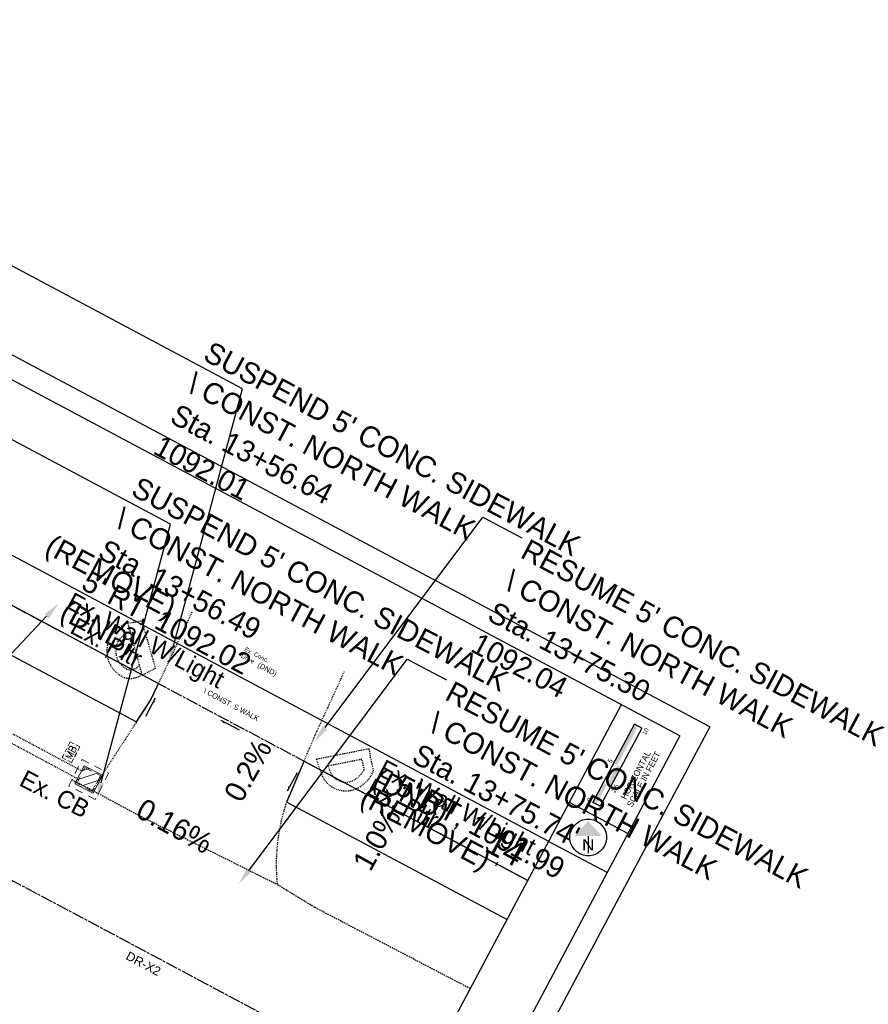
# Model space of a CAD drawing. Header units: feet. Extents: x 2247416 to 2247635, y 439127 to 439304.
# Tile 4 of 4: x 2247539 to 2247635, y 439193 to 439304. Entities that reach past the tile are written whole.
import ezdxf
from ezdxf import colors
from ezdxf.entities.mleader import LeaderData, LeaderLine
from ezdxf.enums import TextEntityAlignment as Align
from ezdxf.math import Vec2, Vec3

# ---------------------------------------------------------------- set-up
doc = ezdxf.new("R2010")
doc.units = ezdxf.units.FT
doc.header["$MEASUREMENT"] = 0
for name, pattern in [('CL', [2, 0.3, -0.15, 1.4, -0.15]), ('OhDOT_USTN1', [0.055, 0.014, -0.041]), ('OhDOT_USTN2', [0.11, 0.069, -0.041]), ('OhDOT_USTN3', [0.22, 0.165, -0.055]), ('OhDOT_USTN5', [0.11, 0.055, -0.055]), ('REDO_Drainage01', [1.6, 0.85, -0.75]), ('rowex', [0])]:
    doc.linetypes.add(name, pattern=pattern)
for name, color, linetype in [('DR_X_Cells', 151, 'OhDOT_USTN2'), ('DR_X_Storm_Sewer', 151, 'OhDOT_USTN5'), ('GE_P_Cells', 1, 'Continuous'), ('GE_P_CL', 7, 'CL'), ('GE_P_CL_Text', 7, 'Continuous'), ('LT_X_Foundation', 7, 'OhDOT_USTN1'), ('PV_P_Walk', 231, 'Continuous'), ('PV_X_Driveway', 7, 'OhDOT_USTN5'), ('PV_X_EOP', 7, 'OhDOT_USTN3'), ('PV_X_Text', 7, 'Continuous'), ('RD_X_Cells', 7, 'Continuous'), ('RD_X_Wall', 120, 'OhDOT_USTN1'), ('RW_X_Fee_RW', 6, 'rowex'), ('SH_Border', 7, 'Continuous'), ('SH_Data', 7, 'Continuous'), ('SH_Text', 7, 'Continuous'), ('TX_P_20', 7, 'Continuous')]:
    doc.layers.add(name, color=color, linetype=linetype)
doc.styles.add('Font 70-Main Title', font='txt', dxfattribs={"height": 0.25})
doc.styles.add('OHDOTSymbols', font='arial.ttf')
doc.styles.add('Slanted-Normal', font='font31.shx', dxfattribs={"height": 0.12})
doc.styles.get("Standard").update_dxf_attribs({"font": 'arial.ttf'})
doc.styles.add('Straight-Normal', font='font30.shx', dxfattribs={"height": 0.14})
doc.styles.add('Straight-Sub Title', font='font30.shx', dxfattribs={"height": 0.17})

# ---------------------------------------------------------------- blocks, each defined once
blk = doc.blocks.new('NARROW')
at = {"layer": 'SH_Data', "color": 7, "linetype": 'Continuous'}
blk.add_line((0, 0.033), (0, -0.354), dxfattribs=at)
blk.add_arc((0, 0), 0.415, 129.7798, 129.7633, dxfattribs=at)
blk.add_solid([(0, 0.374), (-0.308, 0.033), (0.308, 0.033)], dxfattribs=at)
at = {"layer": 'SH_Data', "color": 7, "linetype": 'Continuous', "style": 'Font 70-Main Title', "width": 1.15}
blk.add_text('N', height=0.25, dxfattribs=at).set_placement((-0.001, -0.166), align=Align.MIDDLE_CENTER)
blk = doc.blocks.new('MB')
at = {"layer": 'RD_X_Cells', "color": 230, "linetype": 'Continuous', "lineweight": 0}
for p, q in [((-0.026, 0.061), (0.025, 0.061)), ((-0.026, -0.061), (0.025, -0.061))]:
    blk.add_line(p, q, dxfattribs=at)
at = {"layer": 'RD_X_Cells', "color": 230, "linetype": 'Continuous', "lineweight": 0, "flags": 128}
for points in [[(-0.1, 0.013), (-0.1, 0.061), (-0.051, 0.061)], [(-0.065, -0.04), (-0.065, 0.04), (-0.036, -0.04), (-0.008, 0.04), (-0.008, -0.04)], [(0.051, 0.003), (0.054, 0.007), (0.056, 0.009), (0.057, 0.01), (0.058, 0.012), (0.059, 0.014), (0.06, 0.016), (0.061, 0.02), (0.061, 0.022), (0.061, 0.025), (0.061, 0.029), (0.059, 0.032), (0.057, 0.034), (0.054, 0.037), (0.052, 0.038), (0.05, 0.039), (0.047, 0.04), (0.016, 0.04), (0.016, -0.04), (0.051, -0.04), (0.055, -0.037), (0.059, -0.034), (0.062, -0.029), (0.064, -0.024), (0.065, -0.018), (0.065, -0.014), (0.064, -0.01), (0.061, -0.005), (0.058, -0.001), (0.051, 0.003), (0.016, 0.003)], [(0.05, 0.061), (0.1, 0.061), (0.1, 0.013)], [(-0.051, -0.061), (-0.1, -0.061), (-0.1, -0.013)], [(0.1, -0.013), (0.1, -0.061), (0.05, -0.061)]]:
    blk.add_lwpolyline(points, dxfattribs=at)
blk = doc.blocks.new('CB22B-X')
at = {"layer": 'Defpoints', "color": 20, "linetype": 'REDO_Drainage01', "lineweight": 0}
blk.add_lwpolyline([(-1, 1), (1, 1), (1, -1), (-1, -1), (-1, 1)], close=True, dxfattribs=at)
at = {"layer": 'DR_X_Cells', "color": 151, "linetype": 'Continuous', "lineweight": 0}
for p, q in [((-1.15, -0.61), (0.61, 1.15)), ((-1.15, 0.52), (-0.52, 1.15)), ((-0.55, -1.15), (1.15, 0.55)), ((0.58, -1.15), (1.15, -0.58))]:
    blk.add_line(p, q, dxfattribs=at)
at = {"layer": 'DR_X_Cells', "color": 151, "linetype": 'REDO_Drainage01', "lineweight": 0}
blk.add_lwpolyline([(-1.67, 1.67), (1.67, 1.67), (1.67, -1.67), (-1.67, -1.67), (-1.67, 1.67)], close=True, dxfattribs=at)
at = {"layer": 'DR_X_Cells', "color": 151, "linetype": 'Continuous', "lineweight": 0, "flags": 128}
blk.add_lwpolyline([(-1.15, 1.15), (1.15, 1.15), (1.15, -1.15), (-1.15, -1.15), (-1.15, 1.15)], close=True, dxfattribs=at)

msp = doc.modelspace()

# ---------------------------------------------------------------- hatches: boundary and pattern name
at = {"layer": 'SH_Data', "linetype": 'Continuous'}
msp.add_hatch(color=7, dxfattribs=at).paths.add_polyline_path([(2247606.601, 439219.821), (2247608.951, 439224.234), (2247609.363, 439224.014), (2247609.366, 439224.012), (2247607.016, 439219.599)])

# ---------------------------------------------------------------- linework, layer by layer
at = {"layer": 'DR_X_Storm_Sewer'}
for p, q in [((2247525.427, 439230.241, 1092.438), (2247546.585, 439218.909, 1092.438)), ((2247524.957, 439229.358, 1092.438), (2247546.12, 439218.024, 1092.438))]:
    msp.add_line(p, q, dxfattribs=at)
at = {"layer": 'GE_P_CL'}
msp.add_line((2247531.408, 439241.472, 1083.62), (2247596.9, 439206.595, 1083.62), dxfattribs=at)
msp.add_lwpolyline([(2247518.523, 439217.276), (2247583.26, 439182.8)], dxfattribs=at)
at = {"layer": 'GE_P_CL_Text'}
for p, q in [((2247549.15, 439231.736, 1083.62), (2247549.389, 439232.185, 1083.62)), ((2247593.284, 439208.237, 1083.62), (2247593.519, 439208.679, 1083.62))]:
    msp.add_line(p, q, dxfattribs=at)
at = {"layer": 'PV_P_Walk'}
for p, q in [((2247531.408, 439241.472), (2247555.129, 439228.84)), ((2247529.058, 439237.059), (2247552.65, 439224.495)), ((2247554.239, 439226.943, 1083.62), (2247555.135, 439228.852, 1083.62)), ((2247552.65, 439224.495, 1083.62), (2247554.239, 439226.943, 1083.62)), ((2247569.642, 439215.446, 1083.62), (2247571.6, 439220.068, 1083.62)), ((2247571.6, 439220.068, 1083.62), (2247596.9, 439206.595, 1083.62)), ((2247569.642, 439215.446), (2247594.549, 439202.182))]:
    msp.add_line(p, q, dxfattribs=at)
at = {"layer": 'PV_X_Driveway', "elevation": 1092.029, "flags": 128}
msp.add_lwpolyline([(2247558.907, 439236.891), (2247554.239, 439226.943), (2247547.632, 439216.764)], dxfattribs=at)
at = {"layer": 'PV_X_Driveway', "elevation": 1091.991}
msp.add_lwpolyline([(2247569.538, 439215.201), (2247572.851, 439223.02), (2247576.187, 439230.269)], dxfattribs=at)
at = {"layer": 'PV_X_Driveway'}
msp.add_arc((2247590.408, 439208.362, 1087.653), 21.963, 161.8549, 185.78064, dxfattribs=at)
at = {"layer": 'PV_X_EOP', "elevation": 1091.129}
msp.add_lwpolyline([(2247590.383, 439194.359), (2247572.818, 439203.532), (2247568.731, 439206.033), (2247553.103, 439213.826), (2247547.632, 439216.764), (2247545.351, 439217.957)], dxfattribs=at)
at = {"layer": 'RD_X_Wall'}
for points, elevation in [([(2247553.272, 439235.808), (2247554.777, 439230.547), (2247553.305, 439229.782), (2247551.686, 439235.666), (2247553.329, 439235.946)], 1087.653), ([(2247572.964, 439220.297), (2247578.985, 439221.496)], 1091.826), ([(2247579.462, 439218.993), (2247579.117, 439220.486), (2247578.985, 439221.496)], 1091.573), ([(2247572.964, 439220.297), (2247573.512, 439218.772)], 1091.826), ([(2247574.298, 439219.543), (2247578.131, 439220.309)], 1091.826), ([(2247578.408, 439219.113), (2247578.131, 439220.309), (2247578.131, 439220.309)], 1091.573), ([(2247574.298, 439219.543), (2247574.469, 439219.064)], 1091.826)]:
    msp.add_lwpolyline(points, dxfattribs=dict(at, elevation=elevation))
for centre, radius, start, end in [((2247552.575, 439232.507, 1091.604), 3.281, 105.70226, 235.49229), ((2247552.575, 439232.507, 1091.604), 2.281, 105.70226, 235.49229), ((2247551.962, 439231.616, 1091.604), 1.2, 235.49229, 327.70925), ((2247551.962, 439231.616, 1091.604), 2.2, 235.49229, 304.47552), ((2247576.32, 439219.63, 1091.776), 2.936, 197.0044, 302.97363), ((2247576.32, 439219.63, 1091.776), 1.936, 197.0044, 302.97363), ((2247575.667, 439220.637, 1091.776), 3.136, 302.97363, 330.92465), ((2247575.667, 439220.637, 1091.776), 4.136, 302.97363, 336.57335)]:
    msp.add_arc(centre, radius, start, end, dxfattribs=at)
at = {"layer": 'RW_X_Fee_RW'}
msp.add_line((2247533.759, 439245.885, 1083.62), (2247599.25, 439211.008, 1083.62), dxfattribs=at)
at = {"layer": 'SH_Border'}
for p, q in [((2247617.469, 439223.946), (2247467.42, 439303.854)), ((2247614.088, 439222.914), (2247468.452, 439300.472)), ((2247607.468, 439226.44), (2247558.113, 439133.762)), ((2247617.469, 439223.946), (2247565.764, 439126.855)), ((2247614.088, 439222.914), (2247564.733, 439130.237)), ((2247608.212, 439211.881), (2247601.592, 439215.407)), ((2247605.862, 439207.468), (2247599.242, 439210.994))]:
    msp.add_line(p, q, dxfattribs=at)
at = {"layer": 'SH_Data', "color": 7, "linetype": 'Continuous'}
for p, q in [((2247604.25, 439215.407), (2247608.951, 439224.234)), ((2247609.778, 439223.793), (2247608.951, 439224.234)), ((2247609.778, 439223.793), (2247605.078, 439214.967)), ((2247605.078, 439214.967), (2247604.25, 439215.407))]:
    msp.add_line(p, q, dxfattribs=at)
for points in [[(2247606.249, 439217.175), (2247607.424, 439219.382), (2247605.837, 439217.395), (2247607.012, 439219.601)], [(2247604.662, 439215.188), (2247605.837, 439217.395), (2247604.25, 439215.407), (2247605.425, 439217.614)]]:
    msp.add_solid(points, dxfattribs=at)
at = {"layer": 'TX_P_20', "linetype": 'ByBlock', "lineweight": -2}
for points in [[(2247554.768, 439227.187), (2247553.657, 439225.1)], [(2247562.167, 439224.712), (2247564.254, 439223.601)], [(2247569.729, 439216.715), (2247570.84, 439218.802)]]:
    msp.add_lwpolyline(points, dxfattribs=at)
at = {"layer": 'TX_P_20'}
for points in [[(2247554.675, 439226.654), (2247554.755, 439227.155), (2247554.517, 439226.707)], [(2247562.541, 439224.323), (2247562.196, 439224.693), (2247562.643, 439224.455)], [(2247569.822, 439217.248), (2247569.742, 439216.747), (2247569.98, 439217.195)]]:
    msp.add_solid(points, dxfattribs=at)

# ---------------------------------------------------------------- block references
at = {"layer": 'GE_P_Cells', "xscale": 5.000000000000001, "yscale": 5.000000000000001, "zscale": 5.000000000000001, "rotation": 359.9987552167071}
msp.add_blockref('NARROW', (2247603.727, 439211.437), dxfattribs=at)
at = {"layer": 'LT_X_Foundation', "rotation": 332.9888311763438}
msp.add_blockref('CB22B-X', (2247547.24, 439217.992, 1091.866), dxfattribs=at)
at = {"layer": 'RD_X_Cells', "xscale": 10, "yscale": 10, "zscale": 10, "rotation": 62.73461726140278}
msp.add_blockref('MB', (2247545.228, 439221.078, 1092.126), dxfattribs=at)

# ---------------------------------------------------------------- texts
at = {"layer": 'GE_P_CL_Text', "style": 'Slanted-Normal'}
for s, insert, char_height, width, attachment_point, rotation in [("SUSPEND 5' CONC. SIDEWALK\\P\\\\ CONST. NORTH WALK\\PSta. 13+56.64\\P1092.01", (2247561.164, 439267.597, 1083.62), 2.4, 87.36758, 1, 331.96266), ("SUSPEND 5' CONC. SIDEWALK\\P\\\\ CONST. NORTH WALK\\PSta. 13+56.49\\P5' RT, 1092.02", (2247553.019, 439252.302, 1083.62), 2.4, 87.36758, 1, 331.96266), ("RESUME 5' CONC. SIDEWALK\\P\\\\ CONST. NORTH WALK\\PSta. 13+75.30\\P1092.04", (2247597.055, 439245.263, 1083.62), 2.4, 87.36758, 1, 331.96266), ("RESUME 5' CONC. SIDEWALK\\P\\\\ CONST. NORTH WALK\\PSta. 13+75.74' \\P5' RT, 1091.99", (2247588.503, 439229.205, 1083.62), 2.4, 87.36758, 1, 331.96266), ('\\\\ CONST. S WALK', (2247566.588, 439225.08), 0.6, 14.37063, 3, 331.96266), ('0.2%', (2247562.415, 439216.408), 2.4, 57.4825, 1, 60.97066), ('0.16%', (2247553.559, 439215.976), 2.4, 57.4825, 1, 331.37163), ('1.0%', (2247576.99, 439208.646), 2.4, 57.4825, 1, 60.97066), ('14', (2247593.697, 439209.013, 1083.62), 2.8, 30.81744, 8, 331.96266)]:
    msp.add_mtext(s, dxfattribs=dict(at, insert=insert, char_height=char_height, width=width, attachment_point=attachment_point, rotation=rotation))
at = {"layer": 'PV_X_Text', "attachment_point": 1, "style": 'Straight-Normal'}
for s, insert, char_height, width, rotation in [('Ex. Wall W/Light', (2247545.516, 439239.218, 1087.653), 2, 725.59682, 331.96266), ('Ex. Pltr', (2247545.937, 439236.396, 1087.653), 2, 725.59682, 331.96266), ('Ex. Conc.\\PDrive', (2247565.025, 439232.984, 271.913), 0.5, 181.3992, 332.73462), ('Ex. Wall W/Light', (2247580.742, 439220.336, 1087.653), 2, 725.59682, 331.96266), ('Ex. CB', (2247540.166, 439219.161, 1087.653), 2, 725.59682, 332.73462), ('Ex. Pltr', (2247579.466, 439218.199, 1087.653), 2, 725.59682, 331.96266)]:
    msp.add_mtext(s, dxfattribs=dict(at, insert=insert, char_height=char_height, width=width, rotation=rotation))
at = {"layer": 'SH_Data', "style": 'Straight-Sub Title'}
for s, p in [('10', (2247610.416, 439223.315)), ('5', (2247606.429, 439219.99)), ('2.5', (2247606.977, 439216.866)), ('0', (2247604.079, 439215.576))]:
    msp.add_text(s, height=0.5, rotation=61.96266, dxfattribs=at).set_placement(p, align=Align.CENTER)
at = {"layer": 'SH_Data', "linetype": 'Continuous', "style": 'Straight-Sub Title'}
for s, p in [('HORIZONTAL', (2247609.112, 439218.483)), ('SCALE IN FEET', (2247609.995, 439218.013))]:
    msp.add_text(s, height=0.7, rotation=61.96266, dxfattribs=at).set_placement(p, align=Align.MIDDLE_CENTER)
at = {"layer": 'SH_Text', "linetype": 'Continuous', "style": 'OHDOTSymbols'}
msp.add_text('DR-X2', height=1, rotation=331.96266, dxfattribs=at).set_placement((2247553.431, 439197.191, -565.927), align=Align.MIDDLE_CENTER)
at = {"layer": 'TX_P_20', "attachment_point": 1, "rotation": 331.96266, "style": 'Slanted-Normal'}
for s, insert, char_height, width in [('(REMOVE)', (2247543.254, 439245.777, 1083.62), 2.4, 87.36758), ('(DND)', (2247544.944, 439238.382, 1083.62), 2.4, 87.36758), ('(DND)', (2247566.546, 439231.267, 270.905), 0.6, 21.8419), ('(DND)', (2247580.286, 439219.425, 1083.62), 2.4, 87.36758), ('(REMOVE)', (2247578.862, 439217.392, 1083.62), 2.4, 87.36758)]:
    msp.add_mtext(s, dxfattribs=dict(at, insert=insert, char_height=char_height, width=width))

# ---------------------------------------------------------------- leaders
at = {"layer": 'TX_P_20'}
ml = msp.add_multileader_mtext('Standard', dxfattribs=at)
ml.set_content('', color=(178, 178, 178))
ml.set_leader_properties()
ml.build(insert=Vec2(0, 0))
ml.multileader.update_dxf_attribs({"dogleg_length": 2.2, "arrow_head_size": 2, "scale": 20})
ctx = ml.context
ctx.base_point, ctx.scale, ctx.char_height, ctx.arrow_head_size, ctx.landing_gap_size, ctx.plane_origin, ctx.plane_x_axis, ctx.plane_y_axis = Vec3(2247525.787, 439282.818), 20, 2, 2, 1.8, Vec3(2247608.133, 439228.947), Vec3(-0.8826415, 0.4700468), Vec3(-0.4700468, -0.8826415)
notes = []
notes.append((ctx, [(0, (1, 1, 0), (2247564.624, 439262.135), (-0.8826415, 0.4700468), 44, [(0, [(2247556.292, 439231.024)], 0, [])])]))
ctx.mtext.insert, ctx.mtext.text_direction, ctx.mtext.rotation, ctx.mtext.flow_direction = Vec3(2247523.728, 439282.781), Vec3(-0.8826415, 0.4700468), -3.1415927, 5
ml = msp.add_multileader_mtext('Standard', dxfattribs=at)
ml.set_content('', color=(178, 178, 178))
ml.set_leader_properties()
ml.build(insert=Vec2(0, 0))
ml.multileader.update_dxf_attribs({"dogleg_length": 2.2, "arrow_head_size": 2, "scale": 20})
ctx = ml.context
ctx.base_point, ctx.scale, ctx.char_height, ctx.arrow_head_size, ctx.landing_gap_size, ctx.plane_origin, ctx.plane_x_axis, ctx.plane_y_axis = Vec3(2247517.642, 439267.523), 20, 2, 2, 1.8, Vec3(2247599.988, 439213.653), Vec3(-0.8826415, 0.4700468), Vec3(-0.4700468, -0.8826415)
notes.append((ctx, [(0, (1, 1, 0), (2247556.479, 439246.841), (-0.8826415, 0.4700468), 44, [(0, [(2247548.147, 439215.73)], 0, [])])]))
ctx.mtext.insert, ctx.mtext.text_direction, ctx.mtext.rotation, ctx.mtext.flow_direction = Vec3(2247515.584, 439267.487), Vec3(-0.8826415, 0.4700468), -3.1415927, 5
ml = msp.add_multileader_mtext('Standard', dxfattribs=at)
ml.set_content('', color=(178, 178, 178))
ml.set_leader_properties()
ml.build(insert=Vec2(0, 0))
ml.multileader.update_dxf_attribs({"dogleg_length": 0.25, "arrow_head_size": 2, "scale": 20})
ctx = ml.context
ctx.base_point, ctx.scale, ctx.char_height, ctx.arrow_head_size, ctx.landing_gap_size, ctx.plane_origin, ctx.plane_x_axis, ctx.plane_y_axis = Vec3(2247599.412, 439243.609), 20, 2, 2, 1.8, Vec3(2247542.107, 439264.109), Vec3(-0.8826415, 0.4700468), Vec3(-0.4700468, -0.8826415)
ctx.text_align_type = 2
notes.append((ctx, [(0, (1, 1, 0), (2247591.821, 439247.651), (0.8826415, -0.4700468), 5, [(0, [(2247572.763, 439222.252)], 0, [])])]))
ctx.mtext.insert, ctx.mtext.text_direction, ctx.mtext.rotation, ctx.mtext.alignment, ctx.mtext.flow_direction = Vec3(2247597.353, 439243.572), Vec3(-0.8826415, 0.4700468), -3.1415927, 3, 5
ml = msp.add_multileader_mtext('Standard', dxfattribs=at)
ml.set_content('', color=(178, 178, 178))
ml.set_leader_properties()
ml.build(insert=Vec2(0, 0))
ml.multileader.update_dxf_attribs({"dogleg_length": 0.25, "arrow_head_size": 2, "scale": 20})
ctx = ml.context
ctx.base_point, ctx.scale, ctx.char_height, ctx.arrow_head_size, ctx.landing_gap_size, ctx.plane_origin, ctx.plane_x_axis, ctx.plane_y_axis = Vec3(2247517.97, 439217.519, 1083.62), 20, 2, 2, 1.8, Vec3(2247510.126, 439273.968, 1083.62), Vec3(-0.8826415, 0.4700468), Vec3(-0.4700468, -0.8826415)
notes.append((ctx, [(1, (1, 1, 0), (2247522.383, 439215.169, 1083.62), (-0.8826415, 0.4700468), 5, [(0, [(2247543.862, 439237.894, 1083.62)], 0, [])])]))
ctx.mtext.insert, ctx.mtext.text_direction, ctx.mtext.rotation, ctx.mtext.flow_direction = Vec3(2247515.911, 439217.483, 1083.62), Vec3(-0.8826415, 0.4700468), -3.1415927, 5
ml = msp.add_multileader_mtext('Standard', dxfattribs=at)
ml.set_content('', color=(178, 178, 178))
ml.set_leader_properties()
ml.build(insert=Vec2(0, 0))
ml.multileader.update_dxf_attribs({"dogleg_length": 0.25, "arrow_head_size": 2, "scale": 20})
ctx = ml.context
ctx.base_point, ctx.scale, ctx.char_height, ctx.arrow_head_size, ctx.landing_gap_size, ctx.plane_origin, ctx.plane_x_axis, ctx.plane_y_axis = Vec3(2247590.86, 439227.551), 20, 2, 2, 1.8, Vec3(2247533.555, 439248.051), Vec3(-0.8826415, 0.4700468), Vec3(-0.4700468, -0.8826415)
ctx.text_align_type = 2
notes.append((ctx, [(0, (1, 1, 0), (2247583.27, 439231.593), (0.8826415, -0.4700468), 5, [(0, [(2247564.211, 439206.194)], 0, [])])]))
ctx.mtext.insert, ctx.mtext.text_direction, ctx.mtext.rotation, ctx.mtext.alignment, ctx.mtext.flow_direction = Vec3(2247588.802, 439227.514), Vec3(-0.8826415, 0.4700468), -3.1415927, 3, 5
for ctx, leaders in notes:
    for number, flags, end, landing, length, lines in leaders:
        leader = LeaderData()
        leader.index, (leader.has_last_leader_line, leader.has_dogleg_vector, leader.attachment_direction) = number, flags
        leader.last_leader_point, leader.dogleg_vector, leader.dogleg_length = Vec3(end), Vec3(landing), length
        for number, points, colour, breaks in lines:
            line = LeaderLine()
            line.index, line.vertices, line.color, line.breaks = number, Vec3.list(points), colors.encode_raw_color(colour), breaks
            leader.lines.append(line)
        ctx.leaders.append(leader)

doc.saveas('drawing.dxf')
